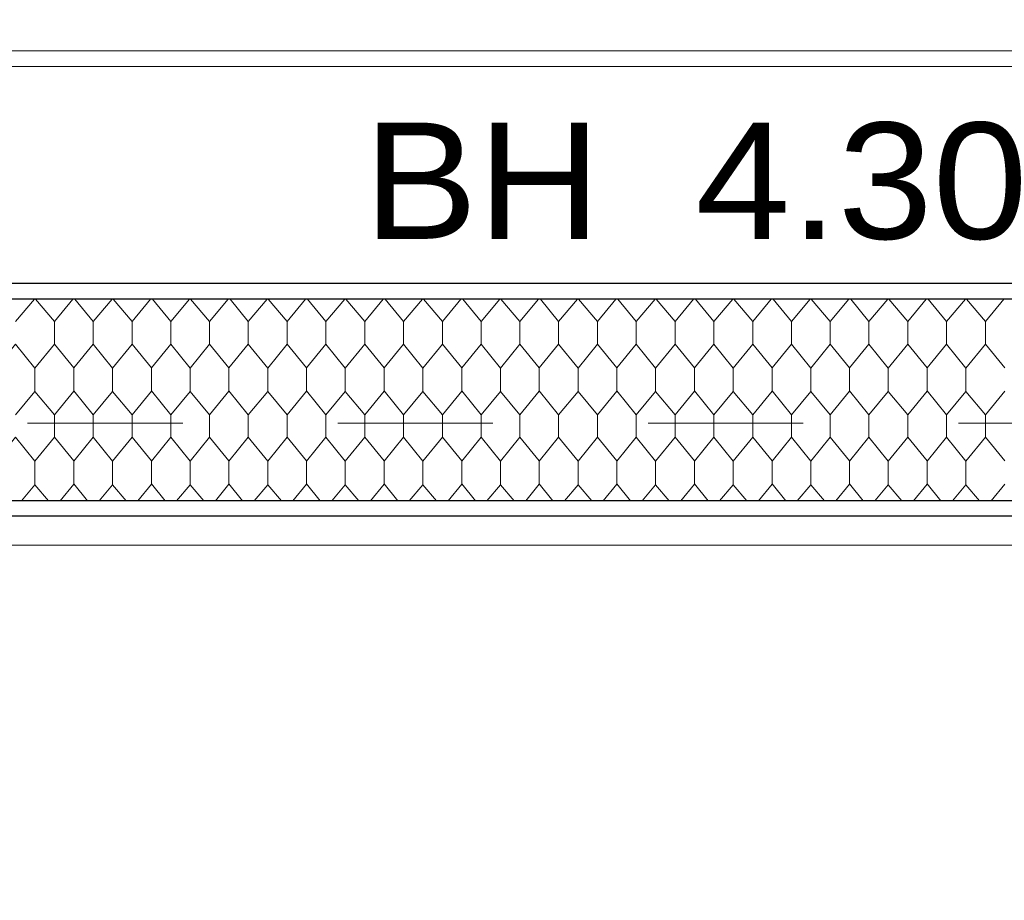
# Model space of a CAD drawing. Header units: metres. Extents: x 1306 to 1412, y -79 to 41.
# Tile 86 of 256: x 1346.715 to 1347.35, y -30.516 to -29.948. Entities that reach past the tile are written whole.
import ezdxf

# ---------------------------------------------------------------- set-up
doc = ezdxf.new("R2010")
doc.units = ezdxf.units.M
doc.header["$PDMODE"] = 65
doc.linetypes.add('AUSGEZOGEN', pattern=[0])
doc.linetypes.add('VERDECKT2_S2', pattern=[0.15, 0.1, -0.05])
for name, color, linetype, lineweight in [('XR$2$Fenster', 3, 'AUSGEZOGEN', 18), ('XR$2$Wand Mauerwerk nt', 7, 'AUSGEZOGEN', 25), ('XR$3$Maßlinie 1_50', 7, 'AUSGEZOGEN', 25), ('XR$3$Text 1_50', 3, 'AUSGEZOGEN', 18), ('XR$5$Muster', 4, 'AUSGEZOGEN', 13)]:
    doc.layers.add(name, color=color, linetype=linetype, lineweight=lineweight)
doc.styles.add('ARIAL', font='arial.ttf')
doc.dimstyles.new('DIMSTYLE_11', dxfattribs={"dimtxt": 0.15, "dimasz": 0.03, "dimexe": 0, "dimexo": 0, "dimgap": 0.075, "dimtad": 2, "dimrnd": 0.005, "dimzin": 4, "dimdsep": 46, "dimtxsty": 'ARIAL', "dimblk1": 'ALL_ML_STRICH', "dimblk2": 'ALL_ML_STRICH', "dimsah": 1, "dimcen": 0, "dimclrd": 3, "dimclre": 3, "dimclrt": 3, "dimadec": 0, "dimazin": 0, "dimtfac": 1, "dimtdec": 0, "dimtix": 1, "dimtmove": 2, "dimatfit": 3, "dimfxl": 0, "dimtzin": 0, "dimlwd": 0, "dimlwe": 25, "dimarcsym": 0})
doc.dimstyles.new('DIMSTYLE_12', dxfattribs={"dimtxt": 0.15, "dimasz": 0.03, "dimexe": 0, "dimexo": 0, "dimgap": 0.075, "dimtad": 2, "dimdec": 3, "dimrnd": 0.005, "dimzin": 4, "dimdsep": 46, "dimtxsty": 'ARIAL', "dimblk1": 'ALL_ML_STRICH', "dimblk2": 'ALL_ML_STRICH', "dimsah": 1, "dimcen": 0, "dimclrd": 3, "dimclre": 3, "dimclrt": 3, "dimadec": 0, "dimazin": 0, "dimtfac": 1, "dimtdec": 0, "dimtix": 1, "dimtmove": 2, "dimatfit": 3, "dimfxl": 0, "dimtzin": 0, "dimlwd": 0, "dimlwe": 25, "dimarcsym": 0})
doc.dimstyles.new('DIMSTYLE_24', dxfattribs={"dimtxt": 0.225, "dimasz": 0.15, "dimexe": 0, "dimexo": 0, "dimgap": 0.1125, "dimtad": 2, "dimrnd": 0.005, "dimzin": 4, "dimdsep": 46, "dimtxsty": 'ARIAL', "dimblk1": 'ALL_ML_STRICH', "dimblk2": 'ALL_ML_STRICH', "dimsah": 1, "dimcen": 0, "dimclrd": 3, "dimclre": 3, "dimclrt": 3, "dimadec": 0, "dimazin": 0, "dimtfac": 1, "dimtdec": 0, "dimtix": 1, "dimtmove": 2, "dimatfit": 3, "dimfxl": 0, "dimtzin": 0, "dimlwd": 0, "dimlwe": 25, "dimarcsym": 0})
doc.dimstyles.new('DIMSTYLE_9', dxfattribs={"dimtxt": 0.15, "dimasz": 0.03, "dimexe": 0, "dimexo": 0, "dimgap": 0.075, "dimtad": 2, "dimdec": 1, "dimlfac": 100, "dimrnd": 0.5, "dimzin": 4, "dimdsep": 46, "dimtxsty": 'ARIAL', "dimblk1": 'ALL_ML_STRICH', "dimblk2": 'ALL_ML_STRICH', "dimsah": 1, "dimcen": 0, "dimclrd": 3, "dimclre": 3, "dimclrt": 3, "dimadec": 0, "dimazin": 0, "dimtfac": 1, "dimtdec": 0, "dimtix": 1, "dimtmove": 2, "dimatfit": 3, "dimfxl": 0, "dimtvp": 1.2, "dimtzin": 0, "dimlwd": 0, "dimlwe": 25, "dimarcsym": 0})

# ---------------------------------------------------------------- blocks, each defined once
blk = doc.blocks.new('ALL_ML_STRICH')
at = {"color": 0, "linetype": 'ByBlock', "lineweight": -2}
for p, q in [((0, -0.5), (0, 0.5)), ((-0.3, -0.3), (0.3, 0.3)), ((-1, 0), (0.5, 0))]:
    blk.add_line(p, q, dxfattribs=at)
blk = doc.blocks.new('*D804')
at = {"layer": 'DEFPOINTS', "color": 3, "linetype": 'AUSGEZOGEN', "lineweight": 25, "transparency": 33554687}
for p in [(1348.37015, -29.74619), (1343.12015, -29.78934), (1343.12015, -37.66944)]:
    blk.add_point(p, dxfattribs=at)
at = {"layer": 'XR$3$Maßlinie 1_50', "color": 3, "linetype": 'AUSGEZOGEN', "lineweight": -2, "transparency": 33554687}
for p, q in [((1343.12015, -37.61944), (1343.12015, -37.66944)), ((1348.37015, -37.61944), (1348.37015, -37.66944)), ((1343.12015, -37.66944), (1348.37015, -37.66944))]:
    blk.add_line(p, q, dxfattribs=at)
at = {"layer": 'XR$3$Maßlinie 1_50', "color": 3, "linetype": 'AUSGEZOGEN', "lineweight": 25, "transparency": 33554687, "xscale": 0.03000000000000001, "yscale": 0.03000000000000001, "zscale": 0.03000000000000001, "rotation": 180}
blk.add_blockref('ALL_ML_STRICH', (1343.12015, -37.66944), dxfattribs=at)
at = {"layer": 'XR$3$Maßlinie 1_50', "color": 3, "linetype": 'AUSGEZOGEN', "lineweight": 25, "transparency": 33554687, "xscale": 0.03000000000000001, "yscale": 0.03000000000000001, "zscale": 0.03000000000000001}
blk.add_blockref('ALL_ML_STRICH', (1348.37015, -37.66944), dxfattribs=at)
at = {"layer": 'XR$3$Maßlinie 1_50', "color": 3, "linetype": 'AUSGEZOGEN', "lineweight": 25, "transparency": 33554687, "insert": (1345.75337, -37.54188), "char_height": 0.15, "width": 0.48, "attachment_point": 5, "style": 'ARIAL'}
blk.add_mtext('\\W0.80;\\A1;{\\A1;{5.25\\H0.099000;\\S^ ;}}', dxfattribs=at)
blk = doc.blocks.new('*D911')
at = {"layer": 'DEFPOINTS', "color": 3, "linetype": 'AUSGEZOGEN', "lineweight": 25, "transparency": 33554687}
for p in [(1342.77015, -27.77745), (1358.49015, -32.74745), (1342.77015, -40.06944)]:
    blk.add_point(p, dxfattribs=at)
at = {"layer": 'XR$3$Maßlinie 1_50', "color": 3, "linetype": 'AUSGEZOGEN', "lineweight": -2, "transparency": 33554687}
for p, q in [((1342.77015, -39.46944), (1342.77015, -40.06944)), ((1342.77015, -40.06944), (1358.49015, -40.06944)), ((1358.49015, -40.06944), (1358.49015, -40.06944))]:
    blk.add_line(p, q, dxfattribs=at)
at = {"layer": 'XR$3$Maßlinie 1_50', "color": 3, "linetype": 'AUSGEZOGEN', "lineweight": 25, "transparency": 33554687, "xscale": 0.15, "yscale": 0.15, "zscale": 0.15, "rotation": 180}
blk.add_blockref('ALL_ML_STRICH', (1342.77015, -40.06944), dxfattribs=at)
at = {"layer": 'XR$3$Maßlinie 1_50', "color": 3, "linetype": 'AUSGEZOGEN', "lineweight": 25, "transparency": 33554687, "xscale": 0.15, "yscale": 0.15, "zscale": 0.15}
blk.add_blockref('ALL_ML_STRICH', (1358.49015, -40.06944), dxfattribs=at)
at = {"layer": 'XR$3$Maßlinie 1_50', "color": 3, "linetype": 'AUSGEZOGEN', "lineweight": 25, "transparency": 33554687, "insert": (1350.63684, -39.9031), "char_height": 0.225, "width": 0.9, "attachment_point": 5, "style": 'ARIAL'}
blk.add_mtext('\\W0.80;\\A1;{\\fArial|i0|b1;\\A1;{15.72\\H0.148500;\\S^ ;}}', dxfattribs=at)
blk = doc.blocks.new('*D916')
at = {"layer": 'DEFPOINTS', "color": 3, "linetype": 'AUSGEZOGEN', "lineweight": 25, "transparency": 33554687}
for p in [(1369.39624, -30.41825), (1340.42407, -30.53325), (1369.39624, -30.53325)]:
    blk.add_point(p, dxfattribs=at)
at = {"layer": 'XR$3$Maßlinie 1_50', "color": 3, "linetype": 'AUSGEZOGEN', "lineweight": -2, "transparency": 33554687}
for p, q in [((1340.47407, -30.41825), (1340.42407, -30.41825)), ((1340.42407, -30.53325), (1340.42407, -30.41825)), ((1340.47407, -30.53325), (1340.42407, -30.53325))]:
    blk.add_line(p, q, dxfattribs=at)
at = {"layer": 'XR$3$Maßlinie 1_50', "color": 3, "linetype": 'AUSGEZOGEN', "lineweight": 25, "transparency": 33554687, "xscale": 0.03000000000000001, "yscale": 0.03000000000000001, "zscale": 0.03000000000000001}
for p, rotation in [((1340.42407, -30.41825), 90), ((1340.42407, -30.53325), 270)]:
    blk.add_blockref('ALL_ML_STRICH', p, dxfattribs=dict(at, rotation=rotation))
at = {"layer": 'XR$3$Maßlinie 1_50', "color": 3, "linetype": 'AUSGEZOGEN', "lineweight": 25, "transparency": 33554687, "insert": (1340.28407, -30.42694), "char_height": 0.15, "width": 0.48, "attachment_point": 5, "rotation": 90, "style": 'ARIAL'}
blk.add_mtext('\\W0.80;\\A1;{\\A1;{11\\H0.099000;\\S5^ ;}}', dxfattribs=at)
blk = doc.blocks.new('*D917')
at = {"layer": 'DEFPOINTS', "color": 3, "linetype": 'AUSGEZOGEN', "lineweight": 25, "transparency": 33554687}
for p in [(1369.39624, -28.53325), (1340.42407, -30.41825), (1369.39624, -30.41825)]:
    blk.add_point(p, dxfattribs=at)
at = {"layer": 'XR$3$Maßlinie 1_50', "color": 3, "linetype": 'AUSGEZOGEN', "lineweight": -2, "transparency": 33554687}
for p, q in [((1340.47407, -28.53325), (1340.42407, -28.53325)), ((1340.42407, -30.41825), (1340.42407, -28.53325)), ((1340.47407, -30.41825), (1340.42407, -30.41825))]:
    blk.add_line(p, q, dxfattribs=at)
at = {"layer": 'XR$3$Maßlinie 1_50', "color": 3, "linetype": 'AUSGEZOGEN', "lineweight": 25, "transparency": 33554687, "xscale": 0.03000000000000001, "yscale": 0.03000000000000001, "zscale": 0.03000000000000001}
for p, rotation in [((1340.42407, -28.53325), 90), ((1340.42407, -30.41825), 270)]:
    blk.add_blockref('ALL_ML_STRICH', p, dxfattribs=dict(at, rotation=rotation))
at = {"layer": 'XR$3$Maßlinie 1_50', "color": 3, "linetype": 'AUSGEZOGEN', "lineweight": 25, "transparency": 33554687, "insert": (1340.29652, -29.45484), "char_height": 0.15, "width": 0.6, "attachment_point": 5, "rotation": 90, "style": 'ARIAL'}
blk.add_mtext('\\W0.80;\\A1;{\\A1;{1.88\\H0.099000;\\S5^ ;}}', dxfattribs=at)
blk = doc.blocks.new('*D932')
at = {"layer": 'DEFPOINTS', "color": 3, "linetype": 'AUSGEZOGEN', "lineweight": 25, "transparency": 33554687}
for p in [(1366.20544, -27.40825), (1338.82407, -34.79325), (1366.11182, -34.79325)]:
    blk.add_point(p, dxfattribs=at)
at = {"layer": 'XR$3$Maßlinie 1_50', "color": 3, "linetype": 'AUSGEZOGEN', "lineweight": -2, "transparency": 33554687}
for p, q in [((1338.87407, -27.40825), (1338.82407, -27.40825)), ((1338.82407, -34.79325), (1338.82407, -27.40825)), ((1338.87407, -34.79325), (1338.82407, -34.79325))]:
    blk.add_line(p, q, dxfattribs=at)
at = {"layer": 'XR$3$Maßlinie 1_50', "color": 3, "linetype": 'AUSGEZOGEN', "lineweight": 25, "transparency": 33554687, "xscale": 0.03000000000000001, "yscale": 0.03000000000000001, "zscale": 0.03000000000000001}
for p, rotation in [((1338.82407, -27.40825), 90), ((1338.82407, -34.79325), 270)]:
    blk.add_blockref('ALL_ML_STRICH', p, dxfattribs=dict(at, rotation=rotation))
at = {"layer": 'XR$3$Maßlinie 1_50', "color": 3, "linetype": 'AUSGEZOGEN', "lineweight": 25, "transparency": 33554687, "insert": (1338.69641, -31.07984), "char_height": 0.15, "width": 0.6, "attachment_point": 5, "rotation": 90, "style": 'ARIAL'}
blk.add_mtext('\\W0.80;\\A1;{\\A1;{7.38\\H0.099000;\\S5^ ;}}', dxfattribs=at)
blk = doc.blocks.new('*D944')
at = {"layer": 'DEFPOINTS', "color": 3, "linetype": 'AUSGEZOGEN', "lineweight": 25, "transparency": 33554687}
for p in [(1357.93808, -30.26825), (1338.02407, -34.79325), (1362.48388, -34.79325)]:
    blk.add_point(p, dxfattribs=at)
at = {"layer": 'XR$3$Maßlinie 1_50', "color": 3, "linetype": 'AUSGEZOGEN', "lineweight": -2, "transparency": 33554687}
for p, q in [((1338.07407, -30.26825), (1338.02407, -30.26825)), ((1338.02407, -34.79325), (1338.02407, -30.26825)), ((1338.07407, -34.79325), (1338.02407, -34.79325))]:
    blk.add_line(p, q, dxfattribs=at)
at = {"layer": 'XR$3$Maßlinie 1_50', "color": 3, "linetype": 'AUSGEZOGEN', "lineweight": 25, "transparency": 33554687, "xscale": 0.03000000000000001, "yscale": 0.03000000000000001, "zscale": 0.03000000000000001}
for p, rotation in [((1338.02407, -30.26825), 90), ((1338.02407, -34.79325), 270)]:
    blk.add_blockref('ALL_ML_STRICH', p, dxfattribs=dict(at, rotation=rotation))
at = {"layer": 'XR$3$Maßlinie 1_50', "color": 3, "linetype": 'AUSGEZOGEN', "lineweight": 25, "transparency": 33554687, "insert": (1337.89652, -32.50984), "char_height": 0.15, "width": 0.6, "attachment_point": 5, "rotation": 90, "style": 'ARIAL'}
blk.add_mtext('\\W0.80;\\A1;{\\A1;{4.52\\H0.099000;\\S5^ ;}}', dxfattribs=at)
blk = doc.blocks.new('*D945')
at = {"layer": 'DEFPOINTS', "color": 3, "linetype": 'AUSGEZOGEN', "lineweight": 25, "transparency": 33554687}
for p in [(1360.44309, -30.11825), (1338.02407, -30.26825), (1357.93808, -30.26825)]:
    blk.add_point(p, dxfattribs=at)
at = {"layer": 'XR$3$Maßlinie 1_50', "color": 3, "linetype": 'AUSGEZOGEN', "lineweight": -2, "transparency": 33554687}
for p, q in [((1338.07407, -30.11825), (1338.02407, -30.11825)), ((1338.02407, -30.26825), (1338.02407, -30.11825)), ((1338.07407, -30.26825), (1338.02407, -30.26825))]:
    blk.add_line(p, q, dxfattribs=at)
at = {"layer": 'XR$3$Maßlinie 1_50', "color": 3, "linetype": 'AUSGEZOGEN', "lineweight": 25, "transparency": 33554687, "xscale": 0.03000000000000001, "yscale": 0.03000000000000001, "zscale": 0.03000000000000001}
for p, rotation in [((1338.02407, -30.11825), 90), ((1338.02407, -30.26825), 270)]:
    blk.add_blockref('ALL_ML_STRICH', p, dxfattribs=dict(at, rotation=rotation))
at = {"layer": 'XR$3$Maßlinie 1_50', "color": 3, "linetype": 'AUSGEZOGEN', "lineweight": 25, "transparency": 33554687, "insert": (1337.88152, -30.19912), "char_height": 0.15, "width": 0.48, "attachment_point": 5, "rotation": 90, "style": 'ARIAL'}
blk.add_mtext('\\W0.80;\\A1;{\\A1;{15\\H0.099000;\\S^ ;}}', dxfattribs=at)
blk = doc.blocks.new('*D946')
at = {"layer": 'DEFPOINTS', "color": 3, "linetype": 'AUSGEZOGEN', "lineweight": 25, "transparency": 33554687}
for p in [(1360.44309, -29.71825), (1338.02407, -30.11825), (1360.44309, -30.11825)]:
    blk.add_point(p, dxfattribs=at)
at = {"layer": 'XR$3$Maßlinie 1_50', "color": 3, "linetype": 'AUSGEZOGEN', "lineweight": -2, "transparency": 33554687}
for p, q in [((1338.07407, -29.71825), (1338.02407, -29.71825)), ((1338.02407, -30.11825), (1338.02407, -29.71825)), ((1338.07407, -30.11825), (1338.02407, -30.11825))]:
    blk.add_line(p, q, dxfattribs=at)
at = {"layer": 'XR$3$Maßlinie 1_50', "color": 3, "linetype": 'AUSGEZOGEN', "lineweight": 25, "transparency": 33554687, "xscale": 0.03000000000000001, "yscale": 0.03000000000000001, "zscale": 0.03000000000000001}
for p, rotation in [((1338.02407, -29.71825), 90), ((1338.02407, -30.11825), 270)]:
    blk.add_blockref('ALL_ML_STRICH', p, dxfattribs=dict(at, rotation=rotation))
at = {"layer": 'XR$3$Maßlinie 1_50', "color": 3, "linetype": 'AUSGEZOGEN', "lineweight": 25, "transparency": 33554687, "insert": (1337.89652, -29.92347), "char_height": 0.15, "width": 0.48, "attachment_point": 5, "rotation": 90, "style": 'ARIAL'}
blk.add_mtext('\\W0.80;\\A1;{\\A1;{40\\H0.099000;\\S^ ;}}', dxfattribs=at)
blk = doc.blocks.new('*D951')
at = {"layer": 'DEFPOINTS', "color": 3, "linetype": 'AUSGEZOGEN', "lineweight": 25, "transparency": 33554687}
for p in [(1361.40464, -30.35825), (1337.22407, -34.79325), (1361.39704, -34.79325)]:
    blk.add_point(p, dxfattribs=at)
at = {"layer": 'XR$3$Maßlinie 1_50', "color": 3, "linetype": 'AUSGEZOGEN', "lineweight": -2, "transparency": 33554687}
for p, q in [((1337.27407, -30.35825), (1337.22407, -30.35825)), ((1337.22407, -34.79325), (1337.22407, -30.35825)), ((1337.27407, -34.79325), (1337.22407, -34.79325))]:
    blk.add_line(p, q, dxfattribs=at)
at = {"layer": 'XR$3$Maßlinie 1_50', "color": 3, "linetype": 'AUSGEZOGEN', "lineweight": 25, "transparency": 33554687, "xscale": 0.03000000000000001, "yscale": 0.03000000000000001, "zscale": 0.03000000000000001}
for p, rotation in [((1337.22407, -30.35825), 90), ((1337.22407, -34.79325), 270)]:
    blk.add_blockref('ALL_ML_STRICH', p, dxfattribs=dict(at, rotation=rotation))
at = {"layer": 'XR$3$Maßlinie 1_50', "color": 3, "linetype": 'AUSGEZOGEN', "lineweight": 25, "transparency": 33554687, "insert": (1337.09641, -32.55484), "char_height": 0.15, "width": 0.6, "attachment_point": 5, "rotation": 90, "style": 'ARIAL'}
blk.add_mtext('\\W0.80;\\A1;{\\A1;{4.43\\H0.099000;\\S5^ ;}}', dxfattribs=at)
blk = doc.blocks.new('*D952')
at = {"layer": 'DEFPOINTS', "color": 3, "linetype": 'AUSGEZOGEN', "lineweight": 25, "transparency": 33554687}
for p in [(1361.10464, -30.11825), (1337.22407, -30.35825), (1361.40464, -30.35825)]:
    blk.add_point(p, dxfattribs=at)
at = {"layer": 'XR$3$Maßlinie 1_50', "color": 3, "linetype": 'AUSGEZOGEN', "lineweight": -2, "transparency": 33554687}
for p, q in [((1337.27407, -30.11825), (1337.22407, -30.11825)), ((1337.22407, -30.35825), (1337.22407, -30.11825)), ((1337.27407, -30.35825), (1337.22407, -30.35825))]:
    blk.add_line(p, q, dxfattribs=at)
at = {"layer": 'XR$3$Maßlinie 1_50', "color": 3, "linetype": 'AUSGEZOGEN', "lineweight": 25, "transparency": 33554687, "xscale": 0.03000000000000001, "yscale": 0.03000000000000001, "zscale": 0.03000000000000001}
for p, rotation in [((1337.22407, -30.11825), 90), ((1337.22407, -30.35825), 270)]:
    blk.add_blockref('ALL_ML_STRICH', p, dxfattribs=dict(at, rotation=rotation))
at = {"layer": 'XR$3$Maßlinie 1_50', "color": 3, "linetype": 'AUSGEZOGEN', "lineweight": 25, "transparency": 33554687, "insert": (1336.36969, -30.27343), "char_height": 0.15, "width": 0.48, "attachment_point": 5, "rotation": 90, "style": 'ARIAL'}
blk.add_mtext('\\W0.80;\\A1;{\\A1;{24\\H0.099000;\\S^ ;}}', dxfattribs=at)
blk = doc.blocks.new('*D953')
at = {"layer": 'DEFPOINTS', "color": 3, "linetype": 'AUSGEZOGEN', "lineweight": 25, "transparency": 33554687}
for p in [(1351.26204, -29.71825), (1337.22407, -30.11825), (1361.10464, -30.11825)]:
    blk.add_point(p, dxfattribs=at)
at = {"layer": 'XR$3$Maßlinie 1_50', "color": 3, "linetype": 'AUSGEZOGEN', "lineweight": -2, "transparency": 33554687}
for p, q in [((1337.27407, -29.71825), (1337.22407, -29.71825)), ((1337.22407, -30.11825), (1337.22407, -29.71825)), ((1337.27407, -30.11825), (1337.22407, -30.11825))]:
    blk.add_line(p, q, dxfattribs=at)
at = {"layer": 'XR$3$Maßlinie 1_50', "color": 3, "linetype": 'AUSGEZOGEN', "lineweight": 25, "transparency": 33554687, "xscale": 0.03000000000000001, "yscale": 0.03000000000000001, "zscale": 0.03000000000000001}
for p, rotation in [((1337.22407, -29.71825), 90), ((1337.22407, -30.11825), 270)]:
    blk.add_blockref('ALL_ML_STRICH', p, dxfattribs=dict(at, rotation=rotation))
at = {"layer": 'XR$3$Maßlinie 1_50', "color": 3, "linetype": 'AUSGEZOGEN', "lineweight": 25, "transparency": 33554687, "insert": (1337.09652, -29.92347), "char_height": 0.15, "width": 0.48, "attachment_point": 5, "rotation": 90, "style": 'ARIAL'}
blk.add_mtext('\\W0.80;\\A1;{\\A1;{40\\H0.099000;\\S^ ;}}', dxfattribs=at)
blk = doc.blocks.new('*D1077')
at = {"layer": 'DEFPOINTS', "color": 3, "linetype": 'AUSGEZOGEN', "lineweight": 25, "transparency": 33554687}
for p in [(1366.66016, -27.40825), (1339.62407, -34.79325), (1366.6683, -34.79325)]:
    blk.add_point(p, dxfattribs=at)
at = {"layer": 'XR$3$Maßlinie 1_50', "color": 3, "linetype": 'AUSGEZOGEN', "lineweight": -2, "transparency": 33554687}
for p, q in [((1339.67407, -27.40825), (1339.62407, -27.40825)), ((1339.62407, -34.79325), (1339.62407, -27.40825)), ((1339.67407, -34.79325), (1339.62407, -34.79325))]:
    blk.add_line(p, q, dxfattribs=at)
at = {"layer": 'XR$3$Maßlinie 1_50', "color": 3, "linetype": 'AUSGEZOGEN', "lineweight": 25, "transparency": 33554687, "xscale": 0.03000000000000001, "yscale": 0.03000000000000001, "zscale": 0.03000000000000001}
for p, rotation in [((1339.62407, -27.40825), 90), ((1339.62407, -34.79325), 270)]:
    blk.add_blockref('ALL_ML_STRICH', p, dxfattribs=dict(at, rotation=rotation))
at = {"layer": 'XR$3$Maßlinie 1_50', "color": 3, "linetype": 'AUSGEZOGEN', "lineweight": 25, "transparency": 33554687, "insert": (1339.49641, -31.07984), "char_height": 0.15, "width": 0.6, "attachment_point": 5, "rotation": 90, "style": 'ARIAL'}
blk.add_mtext('\\W0.80;\\A1;{\\A1;{7.38\\H0.099000;\\S5^ ;}}', dxfattribs=at)
blk = doc.blocks.new('*D1124')
at = {"layer": 'DEFPOINTS', "color": 3, "linetype": 'AUSGEZOGEN', "lineweight": 25, "transparency": 33554687}
for p in [(1346.52015, -30.11825), (1348.02015, -30.11825), (1346.52015, -36.86944)]:
    blk.add_point(p, dxfattribs=at)
at = {"layer": 'XR$3$Maßlinie 1_50', "color": 3, "linetype": 'AUSGEZOGEN', "lineweight": -2, "transparency": 33554687}
for p, q in [((1346.52015, -36.81944), (1346.52015, -36.86944)), ((1348.02015, -36.81944), (1348.02015, -36.86944)), ((1346.52015, -36.86944), (1348.02015, -36.86944))]:
    blk.add_line(p, q, dxfattribs=at)
at = {"layer": 'XR$3$Maßlinie 1_50', "color": 3, "linetype": 'AUSGEZOGEN', "lineweight": 25, "transparency": 33554687, "xscale": 0.03000000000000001, "yscale": 0.03000000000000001, "zscale": 0.03000000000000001, "rotation": 180}
blk.add_blockref('ALL_ML_STRICH', (1346.52015, -36.86944), dxfattribs=at)
at = {"layer": 'XR$3$Maßlinie 1_50', "color": 3, "linetype": 'AUSGEZOGEN', "lineweight": 25, "transparency": 33554687, "xscale": 0.03000000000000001, "yscale": 0.03000000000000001, "zscale": 0.03000000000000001}
blk.add_blockref('ALL_ML_STRICH', (1348.02015, -36.86944), dxfattribs=at)
at = {"layer": 'XR$3$Maßlinie 1_50', "color": 3, "linetype": 'AUSGEZOGEN', "lineweight": 25, "transparency": 33554687, "insert": (1347.27902, -36.74188), "char_height": 0.15, "width": 0.48, "attachment_point": 5, "style": 'ARIAL'}
blk.add_mtext('\\W0.80;\\A1;{\\A1;{1.50\\H0.099000;\\S^ ;}}', dxfattribs=at)
at = {"layer": 'XR$3$Maßlinie 1_50', "color": 3, "linetype": 'AUSGEZOGEN', "lineweight": 25, "transparency": 33554687, "insert": (1347.11102, -36.92517), "char_height": 0.15, "width": 0.0075, "attachment_point": 1, "line_spacing_factor": 0.60241, "style": 'ARIAL'}
blk.add_mtext('\\W0.80;\\A1;{1.00\\H0.099000;\\S^ ;}', dxfattribs=at)
blk = doc.blocks.new('MUSTER_1')
at = {"layer": 'XR$5$Muster', "color": 52, "linetype": 'AUSGEZOGEN', "lineweight": 13, "transparency": 33554687}
for p, q in [((1346.72463, -30.12825), (1346.71245, -30.14274)), ((1346.73755, -30.14274), (1346.72528, -30.12825)), ((1346.74939, -30.12825), (1346.73755, -30.14274)), ((1346.76245, -30.14274), (1346.7507, -30.12825)), ((1346.77463, -30.12825), (1346.76245, -30.14274)), ((1346.78755, -30.14274), (1346.77528, -30.12825)), ((1346.79939, -30.12825), (1346.78755, -30.14274)), ((1346.81245, -30.14274), (1346.8007, -30.12825)), ((1346.82463, -30.12825), (1346.81245, -30.14274)), ((1346.83755, -30.14274), (1346.82528, -30.12825)), ((1346.84939, -30.12825), (1346.83755, -30.14274)), ((1346.86245, -30.14274), (1346.8507, -30.12825)), ((1346.87463, -30.12825), (1346.86245, -30.14274)), ((1346.88755, -30.14274), (1346.87528, -30.12825)), ((1346.89939, -30.12825), (1346.88755, -30.14274)), ((1346.91245, -30.14274), (1346.9007, -30.12825)), ((1346.92463, -30.12825), (1346.91245, -30.14274)), ((1346.93755, -30.14274), (1346.92528, -30.12825)), ((1346.94939, -30.12825), (1346.93755, -30.14274)), ((1346.96245, -30.14274), (1346.9507, -30.12825)), ((1346.97463, -30.12825), (1346.96245, -30.14274)), ((1346.98755, -30.14274), (1346.97528, -30.12825)), ((1346.99939, -30.12825), (1346.98755, -30.14274)), ((1347.01245, -30.14274), (1347.0007, -30.12825)), ((1347.02463, -30.12825), (1347.01245, -30.14274)), ((1347.03755, -30.14274), (1347.02528, -30.12825)), ((1347.04939, -30.12825), (1347.03755, -30.14274)), ((1347.06245, -30.14274), (1347.0507, -30.12825)), ((1347.07463, -30.12825), (1347.06245, -30.14274)), ((1347.08755, -30.14274), (1347.07528, -30.12825)), ((1347.09939, -30.12825), (1347.08755, -30.14274)), ((1347.11245, -30.14274), (1347.1007, -30.12825)), ((1347.12463, -30.12825), (1347.11245, -30.14274)), ((1347.13755, -30.14274), (1347.12528, -30.12825)), ((1347.14939, -30.12825), (1347.13755, -30.14274)), ((1347.16245, -30.14274), (1347.1507, -30.12825)), ((1347.17463, -30.12825), (1347.16245, -30.14274)), ((1347.18755, -30.14274), (1347.17528, -30.12825)), ((1347.19939, -30.12825), (1347.18755, -30.14274)), ((1347.21245, -30.14274), (1347.2007, -30.12825)), ((1347.22463, -30.12825), (1347.21245, -30.14274)), ((1347.23755, -30.14274), (1347.22528, -30.12825)), ((1347.24939, -30.12825), (1347.23755, -30.14274)), ((1347.26245, -30.14274), (1347.2507, -30.12825)), ((1347.27463, -30.12825), (1347.26245, -30.14274)), ((1347.28755, -30.14274), (1347.27528, -30.12825)), ((1347.29939, -30.12825), (1347.28755, -30.14274)), ((1347.31245, -30.14274), (1347.3007, -30.12825)), ((1347.32463, -30.12825), (1347.31245, -30.14274)), ((1347.33755, -30.14274), (1347.32528, -30.12825)), ((1347.34939, -30.12825), (1347.33755, -30.14274)), ((1346.73755, -30.15726), (1346.73755, -30.14274)), ((1346.76245, -30.14274), (1346.76245, -30.15726)), ((1346.78755, -30.15726), (1346.78755, -30.14274)), ((1346.81245, -30.14274), (1346.81245, -30.15726)), ((1346.83755, -30.15726), (1346.83755, -30.14274)), ((1346.86245, -30.14274), (1346.86245, -30.15726)), ((1346.88755, -30.15726), (1346.88755, -30.14274)), ((1346.91245, -30.14274), (1346.91245, -30.15726)), ((1346.93755, -30.15726), (1346.93755, -30.14274)), ((1346.96245, -30.14274), (1346.96245, -30.15726)), ((1346.98755, -30.15726), (1346.98755, -30.14274)), ((1347.01245, -30.14274), (1347.01245, -30.15726)), ((1347.03755, -30.15726), (1347.03755, -30.14274)), ((1347.06245, -30.14274), (1347.06245, -30.15726)), ((1347.08755, -30.15726), (1347.08755, -30.14274)), ((1347.11245, -30.14274), (1347.11245, -30.15726)), ((1347.13755, -30.15726), (1347.13755, -30.14274)), ((1347.16245, -30.14274), (1347.16245, -30.15726)), ((1347.18755, -30.15726), (1347.18755, -30.14274)), ((1347.21245, -30.14274), (1347.21245, -30.15726)), ((1347.23755, -30.15726), (1347.23755, -30.14274)), ((1347.26245, -30.14274), (1347.26245, -30.15726)), ((1347.28755, -30.15726), (1347.28755, -30.14274)), ((1347.31245, -30.14274), (1347.31245, -30.15726)), ((1347.33755, -30.15726), (1347.33755, -30.14274)), ((1346.75, -30.1725), (1346.73755, -30.15726)), ((1346.8, -30.1725), (1346.78755, -30.15726)), ((1346.85, -30.1725), (1346.83755, -30.15726)), ((1346.9, -30.1725), (1346.88755, -30.15726)), ((1346.95, -30.1725), (1346.93755, -30.15726)), ((1347, -30.1725), (1346.98755, -30.15726)), ((1347.05, -30.1725), (1347.03755, -30.15726)), ((1347.1, -30.1725), (1347.08755, -30.15726)), ((1347.15, -30.1725), (1347.13755, -30.15726)), ((1347.2, -30.1725), (1347.18755, -30.15726)), ((1347.25, -30.1725), (1347.23755, -30.15726)), ((1347.3, -30.1725), (1347.28755, -30.15726)), ((1347.35, -30.1725), (1347.33755, -30.15726)), ((1346.72495, -30.17274), (1346.72495, -30.18)), ((1346.75, -30.18), (1346.75, -30.17262)), ((1346.77495, -30.17274), (1346.77495, -30.18)), ((1346.8, -30.18), (1346.8, -30.17262)), ((1346.82495, -30.17274), (1346.82495, -30.18)), ((1346.85, -30.18), (1346.85, -30.17262)), ((1346.87495, -30.17274), (1346.87495, -30.18)), ((1346.9, -30.18), (1346.9, -30.17262)), ((1346.92495, -30.17274), (1346.92495, -30.18)), ((1346.95, -30.18), (1346.95, -30.17262)), ((1346.97495, -30.17274), (1346.97495, -30.18)), ((1347, -30.18), (1347, -30.17262)), ((1347.02495, -30.17274), (1347.02495, -30.18)), ((1347.05, -30.18), (1347.05, -30.17262)), ((1347.07495, -30.17274), (1347.07495, -30.18)), ((1347.1, -30.18), (1347.1, -30.17262)), ((1347.12495, -30.17274), (1347.12495, -30.18)), ((1347.15, -30.18), (1347.15, -30.17262)), ((1347.17495, -30.17274), (1347.17495, -30.18)), ((1347.2, -30.18), (1347.2, -30.17262)), ((1347.22495, -30.17274), (1347.22495, -30.18)), ((1347.25, -30.18), (1347.25, -30.17262)), ((1347.27495, -30.17274), (1347.27495, -30.18)), ((1347.3, -30.18), (1347.3, -30.17262)), ((1347.32495, -30.17274), (1347.32495, -30.18)), ((1346.72495, -30.18786), (1346.72495, -30.18)), ((1346.75, -30.18738), (1346.75, -30.18)), ((1346.77495, -30.18786), (1346.77495, -30.18)), ((1346.8, -30.18738), (1346.8, -30.18)), ((1346.82495, -30.18786), (1346.82495, -30.18)), ((1346.85, -30.18738), (1346.85, -30.18)), ((1346.87495, -30.18786), (1346.87495, -30.18)), ((1346.9, -30.18738), (1346.9, -30.18)), ((1346.92495, -30.18786), (1346.92495, -30.18)), ((1346.95, -30.18738), (1346.95, -30.18)), ((1346.97495, -30.18786), (1346.97495, -30.18)), ((1347, -30.18738), (1347, -30.18)), ((1347.02495, -30.18786), (1347.02495, -30.18)), ((1347.05, -30.18738), (1347.05, -30.18)), ((1347.07495, -30.18786), (1347.07495, -30.18)), ((1347.1, -30.18738), (1347.1, -30.18)), ((1347.12495, -30.18786), (1347.12495, -30.18)), ((1347.15, -30.18738), (1347.15, -30.18)), ((1347.17495, -30.18786), (1347.17495, -30.18)), ((1347.2, -30.18738), (1347.2, -30.18)), ((1347.22495, -30.18786), (1347.22495, -30.18)), ((1347.25, -30.18738), (1347.25, -30.18)), ((1347.27495, -30.18786), (1347.27495, -30.18)), ((1347.3, -30.18738), (1347.3, -30.18)), ((1347.32495, -30.18786), (1347.32495, -30.18)), ((1346.75, -30.1875), (1346.73755, -30.20274)), ((1346.76245, -30.20274), (1346.75, -30.18738)), ((1346.8, -30.1875), (1346.78755, -30.20274)), ((1346.81245, -30.20274), (1346.8, -30.18738)), ((1346.85, -30.1875), (1346.83755, -30.20274)), ((1346.86245, -30.20274), (1346.85, -30.18738)), ((1346.9, -30.1875), (1346.88755, -30.20274)), ((1346.91245, -30.20274), (1346.9, -30.18738)), ((1346.95, -30.1875), (1346.93755, -30.20274)), ((1346.96245, -30.20274), (1346.95, -30.18738)), ((1347, -30.1875), (1346.98755, -30.20274)), ((1347.01245, -30.20274), (1347, -30.18738)), ((1347.05, -30.1875), (1347.03755, -30.20274)), ((1347.06245, -30.20274), (1347.05, -30.18738)), ((1347.1, -30.1875), (1347.08755, -30.20274)), ((1347.11245, -30.20274), (1347.1, -30.18738)), ((1347.15, -30.1875), (1347.13755, -30.20274)), ((1347.16245, -30.20274), (1347.15, -30.18738)), ((1347.2, -30.1875), (1347.18755, -30.20274)), ((1347.21245, -30.20274), (1347.2, -30.18738)), ((1347.25, -30.1875), (1347.23755, -30.20274)), ((1347.26245, -30.20274), (1347.25, -30.18738)), ((1347.3, -30.1875), (1347.28755, -30.20274)), ((1347.31245, -30.20274), (1347.3, -30.18738)), ((1347.35, -30.1875), (1347.33755, -30.20274)), ((1346.73755, -30.21726), (1346.73755, -30.20274)), ((1346.76245, -30.20274), (1346.76245, -30.21726)), ((1346.78755, -30.21726), (1346.78755, -30.20274)), ((1346.81245, -30.20274), (1346.81245, -30.21726)), ((1346.83755, -30.21726), (1346.83755, -30.20274)), ((1346.86245, -30.20274), (1346.86245, -30.21726)), ((1346.88755, -30.21726), (1346.88755, -30.20274)), ((1346.91245, -30.20274), (1346.91245, -30.21726)), ((1346.93755, -30.21726), (1346.93755, -30.20274)), ((1346.96245, -30.20274), (1346.96245, -30.21726)), ((1346.98755, -30.21726), (1346.98755, -30.20274)), ((1347.01245, -30.20274), (1347.01245, -30.21726)), ((1347.03755, -30.21726), (1347.03755, -30.20274)), ((1347.06245, -30.20274), (1347.06245, -30.21726)), ((1347.08755, -30.21726), (1347.08755, -30.20274)), ((1347.11245, -30.20274), (1347.11245, -30.21726)), ((1347.13755, -30.21726), (1347.13755, -30.20274)), ((1347.16245, -30.20274), (1347.16245, -30.21726)), ((1347.18755, -30.21726), (1347.18755, -30.20274)), ((1347.21245, -30.20274), (1347.21245, -30.21726)), ((1347.23755, -30.21726), (1347.23755, -30.20274)), ((1347.26245, -30.20274), (1347.26245, -30.21726)), ((1347.28755, -30.21726), (1347.28755, -30.20274)), ((1347.31245, -30.20274), (1347.31245, -30.21726)), ((1347.33755, -30.21726), (1347.33755, -30.20274)), ((1346.75, -30.2325), (1346.73755, -30.21726)), ((1346.8, -30.2325), (1346.78755, -30.21726)), ((1346.85, -30.2325), (1346.83755, -30.21726)), ((1346.9, -30.2325), (1346.88755, -30.21726)), ((1346.95, -30.2325), (1346.93755, -30.21726)), ((1347, -30.2325), (1346.98755, -30.21726)), ((1347.05, -30.2325), (1347.03755, -30.21726)), ((1347.1, -30.2325), (1347.08755, -30.21726)), ((1347.15, -30.2325), (1347.13755, -30.21726)), ((1347.2, -30.2325), (1347.18755, -30.21726)), ((1347.25, -30.2325), (1347.23755, -30.21726)), ((1347.3, -30.2325), (1347.28755, -30.21726)), ((1347.35, -30.2325), (1347.33755, -30.21726)), ((1346.72495, -30.23274), (1346.72495, -30.24)), ((1346.75, -30.24), (1346.75, -30.23262)), ((1346.77495, -30.23274), (1346.77495, -30.24)), ((1346.8, -30.24), (1346.8, -30.23262)), ((1346.82495, -30.23274), (1346.82495, -30.24)), ((1346.85, -30.24), (1346.85, -30.23262)), ((1346.87495, -30.23274), (1346.87495, -30.24)), ((1346.9, -30.24), (1346.9, -30.23262)), ((1346.92495, -30.23274), (1346.92495, -30.24)), ((1346.95, -30.24), (1346.95, -30.23262)), ((1346.97495, -30.23274), (1346.97495, -30.24)), ((1347, -30.24), (1347, -30.23262)), ((1347.02495, -30.23274), (1347.02495, -30.24)), ((1347.05, -30.24), (1347.05, -30.23262)), ((1347.07495, -30.23274), (1347.07495, -30.24)), ((1347.1, -30.24), (1347.1, -30.23262)), ((1347.12495, -30.23274), (1347.12495, -30.24)), ((1347.15, -30.24), (1347.15, -30.23262)), ((1347.17495, -30.23274), (1347.17495, -30.24)), ((1347.2, -30.24), (1347.2, -30.23262)), ((1347.22495, -30.23274), (1347.22495, -30.24)), ((1347.25, -30.24), (1347.25, -30.23262)), ((1347.27495, -30.23274), (1347.27495, -30.24)), ((1347.3, -30.24), (1347.3, -30.23262)), ((1347.32495, -30.23274), (1347.32495, -30.24)), ((1346.72495, -30.24786), (1346.72495, -30.24)), ((1346.75, -30.24738), (1346.75, -30.24)), ((1346.77495, -30.24786), (1346.77495, -30.24)), ((1346.8, -30.24738), (1346.8, -30.24)), ((1346.82495, -30.24786), (1346.82495, -30.24)), ((1346.85, -30.24738), (1346.85, -30.24)), ((1346.87495, -30.24786), (1346.87495, -30.24)), ((1346.9, -30.24738), (1346.9, -30.24)), ((1346.92495, -30.24786), (1346.92495, -30.24)), ((1346.95, -30.24738), (1346.95, -30.24)), ((1346.97495, -30.24786), (1346.97495, -30.24)), ((1347, -30.24738), (1347, -30.24)), ((1347.02495, -30.24786), (1347.02495, -30.24)), ((1347.05, -30.24738), (1347.05, -30.24)), ((1347.07495, -30.24786), (1347.07495, -30.24)), ((1347.1, -30.24738), (1347.1, -30.24)), ((1347.12495, -30.24786), (1347.12495, -30.24)), ((1347.15, -30.24738), (1347.15, -30.24)), ((1347.17495, -30.24786), (1347.17495, -30.24)), ((1347.2, -30.24738), (1347.2, -30.24)), ((1347.22495, -30.24786), (1347.22495, -30.24)), ((1347.25, -30.24738), (1347.25, -30.24)), ((1347.27495, -30.24786), (1347.27495, -30.24)), ((1347.3, -30.24738), (1347.3, -30.24)), ((1347.32495, -30.24786), (1347.32495, -30.24)), ((1346.75, -30.2475), (1346.74122, -30.25825)), ((1346.75881, -30.25825), (1346.75, -30.24738)), ((1346.8, -30.2475), (1346.79122, -30.25825)), ((1346.80881, -30.25825), (1346.8, -30.24738)), ((1346.85, -30.2475), (1346.84122, -30.25825)), ((1346.85881, -30.25825), (1346.85, -30.24738)), ((1346.9, -30.2475), (1346.89122, -30.25825)), ((1346.90881, -30.25825), (1346.9, -30.24738)), ((1346.95, -30.2475), (1346.94122, -30.25825)), ((1346.95881, -30.25825), (1346.95, -30.24738)), ((1347, -30.2475), (1346.99122, -30.25825)), ((1347.00881, -30.25825), (1347, -30.24738)), ((1347.05, -30.2475), (1347.04122, -30.25825)), ((1347.05881, -30.25825), (1347.05, -30.24738)), ((1347.1, -30.2475), (1347.09122, -30.25825)), ((1347.10881, -30.25825), (1347.1, -30.24738)), ((1347.15, -30.2475), (1347.14122, -30.25825)), ((1347.15881, -30.25825), (1347.15, -30.24738)), ((1347.2, -30.2475), (1347.19122, -30.25825)), ((1347.20881, -30.25825), (1347.2, -30.24738)), ((1347.25, -30.2475), (1347.24122, -30.25825)), ((1347.25881, -30.25825), (1347.25, -30.24738)), ((1347.3, -30.2475), (1347.29122, -30.25825)), ((1347.30881, -30.25825), (1347.3, -30.24738)), ((1347.35, -30.2475), (1347.34122, -30.25825))]:
    blk.add_line(p, q, dxfattribs=at)
for points in [[(1346.7, -30.17262), (1346.71245, -30.15726), (1346.72495, -30.17274), (1346.73755, -30.15726)], [(1346.75, -30.17262), (1346.76245, -30.15726), (1346.77495, -30.17274), (1346.78755, -30.15726)], [(1346.8, -30.17262), (1346.81245, -30.15726), (1346.82495, -30.17274), (1346.83755, -30.15726)], [(1346.85, -30.17262), (1346.86245, -30.15726), (1346.87495, -30.17274), (1346.88755, -30.15726)], [(1346.9, -30.17262), (1346.91245, -30.15726), (1346.92495, -30.17274), (1346.93755, -30.15726)], [(1346.95, -30.17262), (1346.96245, -30.15726), (1346.97495, -30.17274), (1346.98755, -30.15726)], [(1347, -30.17262), (1347.01245, -30.15726), (1347.02495, -30.17274), (1347.03755, -30.15726)], [(1347.05, -30.17262), (1347.06245, -30.15726), (1347.07495, -30.17274), (1347.08755, -30.15726)], [(1347.1, -30.17262), (1347.11245, -30.15726), (1347.12495, -30.17274), (1347.13755, -30.15726)], [(1347.15, -30.17262), (1347.16245, -30.15726), (1347.17495, -30.17274), (1347.18755, -30.15726)], [(1347.2, -30.17262), (1347.21245, -30.15726), (1347.22495, -30.17274), (1347.23755, -30.15726)], [(1347.25, -30.17262), (1347.26245, -30.15726), (1347.27495, -30.17274), (1347.28755, -30.15726)], [(1347.3, -30.17262), (1347.31245, -30.15726), (1347.32495, -30.17274), (1347.33755, -30.15726)], [(1346.73755, -30.20274), (1346.72495, -30.18786), (1346.71245, -30.20274)], [(1346.78755, -30.20274), (1346.77495, -30.18786), (1346.76245, -30.20274)], [(1346.83755, -30.20274), (1346.82495, -30.18786), (1346.81245, -30.20274)], [(1346.88755, -30.20274), (1346.87495, -30.18786), (1346.86245, -30.20274)], [(1346.93755, -30.20274), (1346.92495, -30.18786), (1346.91245, -30.20274)], [(1346.98755, -30.20274), (1346.97495, -30.18786), (1346.96245, -30.20274)], [(1347.03755, -30.20274), (1347.02495, -30.18786), (1347.01245, -30.20274)], [(1347.08755, -30.20274), (1347.07495, -30.18786), (1347.06245, -30.20274)], [(1347.13755, -30.20274), (1347.12495, -30.18786), (1347.11245, -30.20274)], [(1347.18755, -30.20274), (1347.17495, -30.18786), (1347.16245, -30.20274)], [(1347.23755, -30.20274), (1347.22495, -30.18786), (1347.21245, -30.20274)], [(1347.28755, -30.20274), (1347.27495, -30.18786), (1347.26245, -30.20274)], [(1347.33755, -30.20274), (1347.32495, -30.18786), (1347.31245, -30.20274)], [(1346.7, -30.23262), (1346.71245, -30.21726), (1346.72495, -30.23274), (1346.73755, -30.21726)], [(1346.75, -30.23262), (1346.76245, -30.21726), (1346.77495, -30.23274), (1346.78755, -30.21726)], [(1346.8, -30.23262), (1346.81245, -30.21726), (1346.82495, -30.23274), (1346.83755, -30.21726)], [(1346.85, -30.23262), (1346.86245, -30.21726), (1346.87495, -30.23274), (1346.88755, -30.21726)], [(1346.9, -30.23262), (1346.91245, -30.21726), (1346.92495, -30.23274), (1346.93755, -30.21726)], [(1346.95, -30.23262), (1346.96245, -30.21726), (1346.97495, -30.23274), (1346.98755, -30.21726)], [(1347, -30.23262), (1347.01245, -30.21726), (1347.02495, -30.23274), (1347.03755, -30.21726)], [(1347.05, -30.23262), (1347.06245, -30.21726), (1347.07495, -30.23274), (1347.08755, -30.21726)], [(1347.1, -30.23262), (1347.11245, -30.21726), (1347.12495, -30.23274), (1347.13755, -30.21726)], [(1347.15, -30.23262), (1347.16245, -30.21726), (1347.17495, -30.23274), (1347.18755, -30.21726)], [(1347.2, -30.23262), (1347.21245, -30.21726), (1347.22495, -30.23274), (1347.23755, -30.21726)], [(1347.25, -30.23262), (1347.26245, -30.21726), (1347.27495, -30.23274), (1347.28755, -30.21726)], [(1347.3, -30.23262), (1347.31245, -30.21726), (1347.32495, -30.23274), (1347.33755, -30.21726)], [(1346.73375, -30.25825), (1346.72495, -30.24786), (1346.71623, -30.25825)], [(1346.78375, -30.25825), (1346.77495, -30.24786), (1346.76623, -30.25825)], [(1346.83375, -30.25825), (1346.82495, -30.24786), (1346.81623, -30.25825)], [(1346.88375, -30.25825), (1346.87495, -30.24786), (1346.86623, -30.25825)], [(1346.93375, -30.25825), (1346.92495, -30.24786), (1346.91623, -30.25825)], [(1346.98375, -30.25825), (1346.97495, -30.24786), (1346.96623, -30.25825)], [(1347.03375, -30.25825), (1347.02495, -30.24786), (1347.01623, -30.25825)], [(1347.08375, -30.25825), (1347.07495, -30.24786), (1347.06623, -30.25825)], [(1347.13375, -30.25825), (1347.12495, -30.24786), (1347.11623, -30.25825)], [(1347.18375, -30.25825), (1347.17495, -30.24786), (1347.16623, -30.25825)], [(1347.23375, -30.25825), (1347.22495, -30.24786), (1347.21623, -30.25825)], [(1347.28375, -30.25825), (1347.27495, -30.24786), (1347.26623, -30.25825)], [(1347.33375, -30.25825), (1347.32495, -30.24786), (1347.31623, -30.25825)]]:
    blk.add_lwpolyline(points, dxfattribs=at)

msp = doc.modelspace()

# ---------------------------------------------------------------- linework, layer by layer
at = {"layer": 'XR$2$Fenster', "color": 3, "linetype": 'VERDECKT2_S2', "lineweight": 18, "transparency": 33554687}
msp.add_line((1346.52015, -30.20825), (1348.02015, -30.20825), dxfattribs=at)
at = {"layer": 'XR$2$Wand Mauerwerk nt', "color": 52, "linetype": 'AUSGEZOGEN', "lineweight": 13, "transparency": 33554687}
msp.add_line((1348.02015, -29.96825), (1343.47015, -29.96825), dxfattribs=at)
at = {"layer": 'XR$2$Wand Mauerwerk nt', "color": 4, "linetype": 'AUSGEZOGEN', "lineweight": 13, "transparency": 33554687}
for p, q in [((1348.02015, -29.97825), (1343.47015, -29.97825)), ((1358.49015, -30.28686), (1342.60153, -30.28686))]:
    msp.add_line(p, q, dxfattribs=at)
at = {"layer": 'XR$2$Wand Mauerwerk nt', "color": 4, "linetype": 'AUSGEZOGEN', "lineweight": 25, "transparency": 33554687}
for p, q in [((1358.49015, -30.11825), (1342.77015, -30.11825)), ((1358.49015, -30.12825), (1342.76015, -30.12825)), ((1358.49015, -30.25825), (1342.63015, -30.25825)), ((1358.49015, -30.26825), (1342.62015, -30.26825))]:
    msp.add_line(p, q, dxfattribs=at)

# ---------------------------------------------------------------- block references
at = {"layer": 'XR$5$Muster', "color": 52, "linetype": 'AUSGEZOGEN', "lineweight": 13, "transparency": 33554687}
msp.add_blockref('MUSTER_1', (0, 0), dxfattribs=at)

# ---------------------------------------------------------------- texts
at = {"layer": 'XR$3$Text 1_50', "color": 3, "linetype": 'AUSGEZOGEN', "lineweight": 18, "transparency": 33554687, "insert": (1346.93672, -30.09046), "char_height": 0.075, "width": 0.4758015, "attachment_point": 7, "style": 'ARIAL'}
msp.add_mtext('\\W1.07;BH  4.30', dxfattribs=at)

# ---------------------------------------------------------------- dimensions: what is measured, and where the dimension line sits
at = {"layer": 'XR$3$Maßlinie 1_50', "color": 3, "linetype": 'AUSGEZOGEN', "lineweight": 25, "transparency": 33554687}
for base, p1, p2, dimstyle, picture, middle in [((1338.82407, -27.40825), (1338.87407, -34.79325), (1338.87407, -27.40825), 'DIMSTYLE_12', '*D932', (1338.69641, -31.07984)), ((1339.62407, -27.40825), (1339.67407, -34.79325), (1339.67407, -27.40825), 'DIMSTYLE_12', '*D1077', (1339.49641, -31.07984)), ((1340.42407, -28.53325), (1340.47407, -30.41825), (1340.47407, -28.53325), 'DIMSTYLE_12', '*D917', (1340.29652, -29.45484)), ((1337.22407, -29.71825), (1337.27407, -30.11825), (1337.27407, -29.71825), 'DIMSTYLE_9', '*D953', (1337.09652, -29.92347)), ((1338.02407, -29.71825), (1338.07407, -30.11825), (1338.07407, -29.71825), 'DIMSTYLE_9', '*D946', (1337.89652, -29.92347)), ((1338.02407, -30.11825), (1338.07407, -30.26825), (1338.07407, -30.11825), 'DIMSTYLE_9', '*D945', (1337.88152, -30.19912)), ((1337.22407, -30.11825), (1337.27407, -30.35825), (1337.27407, -30.11825), 'DIMSTYLE_9', '*D952', (1336.36969, -30.27343)), ((1340.42407, -30.41825), (1340.47407, -30.53325), (1340.47407, -30.41825), 'DIMSTYLE_9', '*D916', (1340.28407, -30.42694)), ((1338.02407, -30.26825), (1338.07407, -34.79325), (1338.07407, -30.26825), 'DIMSTYLE_12', '*D944', (1337.89652, -32.50984)), ((1337.22407, -30.35825), (1337.27407, -34.79325), (1337.27407, -30.35825), 'DIMSTYLE_12', '*D951', (1337.09641, -32.55484))]:
    dim = msp.add_linear_dim(base=base, p1=p1, p2=p2, angle=90, dimstyle=dimstyle, override={"dimpost": '<>', "dimclrd": 3, "dimclre": 3, "dimclrt": 3, "dimlwd": 0, "dimlwe": 25}, dxfattribs=at)
    dim.commit()
    dim.dimension.update_dxf_attribs({"geometry": picture, "text_midpoint": middle, "dimtype": 160})
for base, p1, p2, dimstyle, picture, middle in [((1358.49015, -40.06944), (1342.77015, -39.46944), (1358.49015, -40.06944), 'DIMSTYLE_24', '*D911', (1350.63684, -39.9031)), ((1348.37015, -37.66944), (1343.12015, -37.61944), (1348.37015, -37.61944), 'DIMSTYLE_11', '*D804', (1345.75337, -37.54188))]:
    dim = msp.add_linear_dim(base=base, p1=p1, p2=p2, dimstyle=dimstyle, override={"dimpost": '<>', "dimclrd": 3, "dimclre": 3, "dimclrt": 3, "dimlwd": 0, "dimlwe": 25}, dxfattribs=at)
    dim.commit()
    dim.dimension.update_dxf_attribs({"geometry": picture, "text_midpoint": middle, "dimtype": 160})
dim = msp.add_linear_dim(base=(1348.02015, -36.86944), p1=(1346.52015, -36.81944), p2=(1348.02015, -36.81944), text='<>\\X\\W0.80;\\A1;{1.00\\H0.099000;\\S^ ;}', dimstyle='DIMSTYLE_11', override={"dimpost": '<>', "dimclrd": 3, "dimclre": 3, "dimclrt": 3, "dimlwd": 0, "dimlwe": 25}, dxfattribs=at)
dim.commit()
dim.dimension.update_dxf_attribs({"geometry": '*D1124', "text_midpoint": (1347.27902, -36.74188), "dimtype": 160})

doc.saveas('drawing.dxf')
